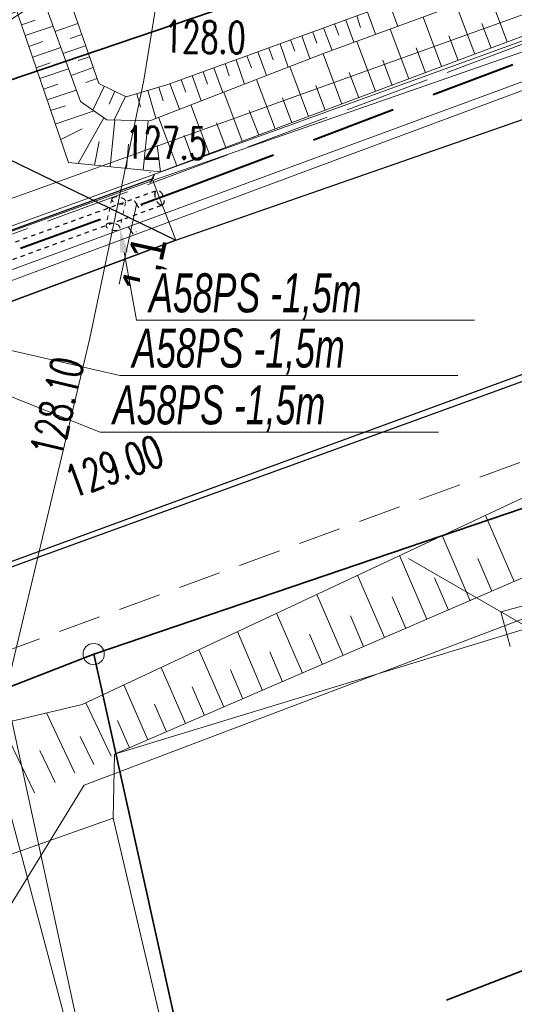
# Model space of a CAD drawing. Header units: metres. Extents: x 0 to 6497944, y 0 to 5963356.
# Tile 162 of 197: x 6497424 to 6497435, y 5963085 to 5963108. Entities that reach past the tile are written whole.
import ezdxf
from ezdxf import colors
from ezdxf.entities.mleader import LeaderData, LeaderLine
from ezdxf.math import Vec2, Vec3

# ---------------------------------------------------------------- set-up
doc = ezdxf.new("R2010")
doc.units = ezdxf.units.M
doc.header["$MEASUREMENT"] = 0
for name, pattern in [('DASHED', [19.05, 12.7, -6.35]), ('HIDDEN', [0.375, 0.25, -0.125]), ('L_0_04', [1.5, 1, -0.5]), ('mz2.0_0.5', [2.5, 2, -0.5])]:
    doc.linetypes.add(name, pattern=pattern)
doc.layers.get('0').update_dxf_attribs({"color": 8, "linetype": 'CONTINUOUS', "lineweight": 13})
doc.layers.get('DEFPOINTS').update_dxf_attribs({"linetype": 'CONTINUOUS', "lineweight": 0, "true_color": 0xffffff})
for name, color, linetype, lineweight in [('000_INNE__NIEZYDENTYFIKOWANE_', 8, 'CONTINUOUS', 13), ('217_GRANICA_KONTURU_KLASYFIKCYJNEGO', 8, 'CONTINUOUS', 13), ('218_GRANICA_UzYTKU', 8, 'CONTINUOUS', 13), ('219_LINIA_GRANICY', 3, 'CONTINUOUS', 35), ('CHODNIK__POWIERZCHNIA_', 8, 'L_0_04', 13), ('E_proj_opisy_ośw.', 7, 'CONTINUOUS', 13), ('E_proj_osłona r.', 140, 'L_0_04', 30), ('E_proj_osłona r. dz._obw. 200', 204, 'L_0_04', 20), ('E_proj_osłona r. dz._opis_obw. 100', 204, 'CONTINUOUS', 9), ('E_proj_ośw_linia_obw. 100', 1, 'L_0_04', 40), ('JEZDNIA__POWIERZCHNIA_', 8, 'CONTINUOUS', 25), ('KIERUNEK_LINI_NAPOWIETRZNEJ', 1, 'CONTINUOUS', 13), ('KRAWezNIK__LINIA_', 8, 'CONTINUOUS', 25), ('OGRODZENIE_TRWAlE__LINIA_', 8, 'CONTINUOUS', 13), ('PRZEWoD_ELEKTROENERGETYCZNY__LINIA_', 1, 'CONTINUOUS', 13), ('PRZEWoD_GAZOWY__LINIA_', 54, 'CONTINUOUS', 13), ('PRZEWoD_TELEKOMUNIKACYJNY__LINIA_', 30, 'CONTINUOUS', 13), ('przewód telekomunikacyjny - projektowany lub w budowie (linia) - ob. projektowany', 30, 'mz2.0_0.5', 13), ('PUNKT_O_OKREsLONEJ_WYSOKOsCI__SIEc_ELEKTROENERGETYCZNA__ATR3', 1, 'CONTINUOUS', 13), ('PUNKT_WYSOKOsCIOWY_NATURALNY_ATR2', 8, 'CONTINUOUS', 13), ('PUNKT_WYSOKOsCIOWY_SZTUCZNY_ATR2', 8, 'CONTINUOUS', 13), ('RURA_OCHRONNA___PRZEWoD_ELEKTROENERGETYCZNY__LINIA_', 1, 'CONTINUOUS', 13), ('SKARPA_NIEUMOCNIONA__POWIERZCHNIA_', 8, 'CONTINUOUS', 13), ('ZAKRES', 190, 'L_0_04', 35)]:
    doc.layers.add(name, color=color, linetype=linetype, lineweight=lineweight)
doc.layers.add('E_pomocnicza', color=3, linetype='CONTINUOUS', lineweight=13, plot=False)
doc.styles.add('Annotative', font='simplex.shx')
doc.styles.add('Narrow', font='ARIALN.TTF', dxfattribs={"height": 2})
doc.styles.get("Standard").update_dxf_attribs({"font": 'simplex.shx'})
doc.dimstyles.new('wymiary', dxfattribs={"dimtxt": 0.65, "dimasz": 0.25, "dimexe": 0.25, "dimexo": 1, "dimgap": 0.1, "dimtad": 1, "dimzin": 1, "dimtxsty": 'Annotative', "dimblk": 'OBLIQUE', "dimcen": 0.0025, "dimdle": 0.05, "dimadec": 0, "dimazin": 0, "dimtfac": 1, "dimtmove": 0, "dimatfit": 3, "dimldrblk": 'NONE', "dimfxl": 1, "dimarcsym": 0})

# ---------------------------------------------------------------- blocks, each defined once
blk = doc.blocks.new('PNN')
at = {"color": 0, "linetype": 'Continuous', "lineweight": 18, "flags": 128}
for points in [[(5.3, -1.2), (6.5, 0), (5.3, 1.2)], [(1.5, 0), (11.5, 0)]]:
    blk.add_lwpolyline(points, dxfattribs=at)
blk = doc.blocks.new('GRT')
at = {"color": 0, "linetype": 'Continuous', "lineweight": 18}
blk.add_circle((0, 0), 0.5, dxfattribs=at)
blk = doc.blocks.new('_Oblique')
at = {"color": 0, "linetype": 'ByBlock', "lineweight": -2}
blk.add_line((-0.5, -0.5), (0.5, 0.5), dxfattribs=at)
blk = doc.blocks.new('*D85')
at = {"layer": 'DEFPOINTS', "color": 0, "transparency": 16777216}
for p in [(18.708, 4.552), (18.862, 3.784), (0, 0)]:
    blk.add_point(p, dxfattribs=at)
at = {"layer": 'E_pomocnicza', "color": 0, "lineweight": -2, "transparency": 16777216}
for p, q in [((-0.203, 0.758), (18.757, 4.562)), ((18.665, 4.765), (18.659, 4.797)), ((-0.197, 0.98), (-0.203, 1.013))]:
    blk.add_line(p, q, dxfattribs=at)
at = {"layer": 'E_pomocnicza', "color": 0, "lineweight": -2, "transparency": 16777216, "xscale": 0.25, "yscale": 0.25, "zscale": 0.25}
for p, rotation in [((18.708, 4.552), 11.34433258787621), ((-0.154, 0.768), 191.3443325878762)]:
    blk.add_blockref('_Oblique', p, dxfattribs=dict(at, rotation=rotation))
at = {"layer": 'E_pomocnicza', "color": 0, "linetype": 'Continuous', "lineweight": 0, "transparency": 16777216, "insert": (9.08, 3.642), "char_height": 2, "attachment_point": 5, "rotation": 11.3443, "style": 'Narrow'}
blk.add_mtext('{\\H0.75x;19,2}', dxfattribs=at)
blk = doc.blocks.new('_None')
blk = doc.blocks.new('*D77')
at = {"layer": 'DEFPOINTS', "color": 0, "transparency": 16777216}
for p in [(-1.103, 0.309), (0, 0), (-1.314, -0.445)]:
    blk.add_point(p, dxfattribs=at)
at = {"layer": 'E_pomocnicza', "color": 0, "lineweight": -2, "transparency": 16777216}
for p, q in [((-1.314, -0.445), (-3.565, 0.185)), ((-1.372, -0.654), (-1.381, -0.686)), ((-0.163, -0.767), (-1.314, -0.445)), ((-0.27, -0.963), (-0.278, -0.995))]:
    blk.add_line(p, q, dxfattribs=at)
at = {"layer": 'E_pomocnicza', "color": 0, "lineweight": -2, "transparency": 16777216, "xscale": 0.25, "yscale": 0.25, "zscale": 0.25}
for p, rotation in [((-1.314, -0.445), 164.3627864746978), ((-0.211, -0.754), 344.3627864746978)]:
    blk.add_blockref('_Oblique', p, dxfattribs=dict(at, rotation=rotation))
at = {"layer": 'E_pomocnicza', "color": 0, "linetype": 'Continuous', "lineweight": 0, "transparency": 16777216, "insert": (-2.83, -1.061), "char_height": 2, "attachment_point": 5, "rotation": 344.3628, "style": 'Narrow'}
blk.add_mtext('{\\H0.75x;1,1}', dxfattribs=at)
blk = doc.blocks.new('*U84')
at = {"linetype": 'HIDDEN', "ltscale": 0.2}
for p, q in [((-0.059, 0.294), (18.803, 4.078)), ((0.059, -0.294), (18.921, 3.49))]:
    blk.add_line(p, q, dxfattribs=at)
at = {"linetype": 'DASHED', "ltscale": 0.02}
for centre in [(18.862, 3.784), (0, 0)]:
    blk.add_ellipse(centre, major_axis=(0.059, -0.294), ratio=0.5, dxfattribs=at)
at = {"layer": 'E_pomocnicza', "color": 4, "lineweight": 0}
dim = blk.add_aligned_dim(p1=(0, 0), p2=(18.862, 3.784), distance=0.783, text='{\\H0.75x;<>}', dimstyle='wymiary', override={"dimtxt": 1.3, "dimtad": 2, "dimdec": 1, "dimlfac": 1, "dimrnd": 0, "dimtxsty": 'Narrow'}, dxfattribs=at)
dim.commit()
dim.dimension.update_dxf_attribs({"geometry": '*D85', "text_midpoint": (9.08, 3.642)})
blk = doc.blocks.new('*U76')
at = {"linetype": 'HIDDEN', "ltscale": 0.2}
for p, q in [((0.081, 0.289), (-1.022, 0.598)), ((-0.081, -0.289), (-1.184, 0.02))]:
    blk.add_line(p, q, dxfattribs=at)
at = {"linetype": 'DASHED', "ltscale": 0.02}
for centre in [(-1.103, 0.309), (0, 0)]:
    blk.add_ellipse(centre, major_axis=(0.081, 0.289), ratio=0.5, dxfattribs=at)
at = {"layer": 'E_pomocnicza', "color": 4, "lineweight": 0}
dim = blk.add_aligned_dim(p1=(0, 0), p2=(-1.103, 0.309), distance=0.783, text='{\\H0.75x;<>}', dimstyle='wymiary', override={"dimtxt": 1.3, "dimtad": 2, "dimdec": 1, "dimlfac": 1, "dimrnd": 0, "dimtxsty": 'Narrow'}, dxfattribs=at)
dim.commit()
dim.dimension.update_dxf_attribs({"geometry": '*D77', "text_midpoint": (-2.83, -1.061)})

msp = doc.modelspace()

# ---------------------------------------------------------------- linework, layer by layer
at = {"layer": '000_INNE__NIEZYDENTYFIKOWANE_', "flags": 128}
for points in [[(6497435.14, 5963107.59), (6497434.71, 5963108.74)], [(6497432.38, 5963108.48), (6497432.57, 5963107.95)], [(6497434.38, 5963107.3), (6497433.94, 5963108.46)], [(6497423.75, 5963107.99), (6497424.07, 5963108.1)], [(6497431.35, 5963108.1), (6497431.54, 5963107.58)], [(6497431.61, 5963108.2), (6497431.7, 5963107.93)], [(6497431.86, 5963108.29), (6497432.05, 5963107.77)], [(6497433.6, 5963107.01), (6497433.17, 5963108.17)], [(6497423.83, 5963107.74), (6497424.49, 5963107.96)], [(6497425.07, 5963108.02), (6497424.53, 5963107.83)], [(6497430.83, 5963107.92), (6497431.03, 5963107.39)], [(6497431.09, 5963108.01), (6497431.19, 5963107.75)], [(6497432.83, 5963106.72), (6497432.39, 5963107.89)], [(6497434.76, 5963107.44), (6497434.54, 5963108.02)], [(6497425.16, 5963107.76), (6497424.89, 5963107.67)], [(6497430.06, 5963107.64), (6497430.16, 5963107.37)], [(6497430.32, 5963107.73), (6497430.51, 5963107.2)], [(6497430.58, 5963107.82), (6497430.67, 5963107.56)], [(6497433.99, 5963107.15), (6497433.77, 5963107.73)], [(6497423.92, 5963107.48), (6497424.25, 5963107.6)], [(6497424.01, 5963107.23), (6497424.67, 5963107.46)], [(6497425.25, 5963107.5), (6497424.72, 5963107.32)], [(6497429.55, 5963107.45), (6497429.65, 5963107.17)], [(6497429.81, 5963107.54), (6497430, 5963107)], [(6497432.05, 5963106.43), (6497431.61, 5963107.6)], [(6497433.22, 5963106.86), (6497433, 5963107.45)], [(6497425.34, 5963107.24), (6497425.08, 5963107.15)], [(6497428.78, 5963107.17), (6497428.98, 5963106.6)], [(6497429.03, 5963107.26), (6497429.14, 5963106.98)], [(6497429.29, 5963107.36), (6497429.49, 5963106.8)], [(6497431.26, 5963106.13), (6497430.82, 5963107.31)], [(6497432.44, 5963106.57), (6497432.22, 5963107.16)], [(6497424.09, 5963106.98), (6497424.42, 5963107.1)], [(6497424.18, 5963106.73), (6497424.85, 5963106.96)], [(6497425.43, 5963106.99), (6497424.91, 5963106.8)], [(6497428.26, 5963106.98), (6497428.47, 5963106.4)], [(6497428.52, 5963107.08), (6497428.62, 5963106.79)], [(6497430.48, 5963105.84), (6497430.04, 5963107.01)], [(6497425.52, 5963106.73), (6497425.26, 5963106.64)], [(6497427.49, 5963106.7), (6497427.6, 5963106.41)], [(6497427.75, 5963106.8), (6497427.96, 5963106.21)], [(6497428.01, 5963106.89), (6497428.11, 5963106.6)], [(6497429.7, 5963105.55), (6497429.26, 5963106.71)], [(6497431.66, 5963106.28), (6497431.43, 5963106.87)], [(6497424.26, 5963106.48), (6497424.6, 5963106.6)], [(6497424.35, 5963106.23), (6497425.03, 5963106.46)], [(6497425.69, 5963106.54), (6497425.42, 5963105.99)], [(6497426.71, 5963106.45), (6497426.9, 5963105.8)], [(6497426.97, 5963106.53), (6497427.07, 5963106.21)], [(6497427.23, 5963106.61), (6497427.45, 5963106.01)], [(6497430.87, 5963105.99), (6497430.65, 5963106.57)], [(6497425.94, 5963106.43), (6497425.8, 5963106.13)], [(6497426.19, 5963106.31), (6497425.92, 5963105.76)], [(6497426.45, 5963106.37), (6497426.54, 5963106.06)], [(6497428.92, 5963105.26), (6497428.49, 5963106.41)], [(6497430.09, 5963105.69), (6497429.87, 5963106.28)], [(6497424.43, 5963105.98), (6497424.78, 5963106.09)], [(6497428.15, 5963104.97), (6497427.72, 5963106.11)], [(6497424.54, 5963105.66), (6497425.45, 5963105.97)], [(6497425.08, 5963104.74), (6497425.68, 5963105.81)], [(6497425.83, 5963104.66), (6497425.94, 5963105.76)], [(6497427.39, 5963104.68), (6497426.96, 5963105.82)], [(6497429.31, 5963105.4), (6497429.09, 5963105.98)], [(6497424.67, 5963105.3), (6497425.17, 5963105.55)], [(6497426.6, 5963104.58), (6497426.72, 5963105.74)], [(6497428.54, 5963105.11), (6497428.32, 5963105.69)], [(6497427.77, 5963104.82), (6497427.56, 5963105.39)], [(6497425.46, 5963104.7), (6497425.57, 5963105.25)], [(6497426.21, 5963104.62), (6497426.26, 5963105.19)], [(6497427.01, 5963104.54), (6497426.93, 5963105.16)], [(6497435.3, 5963094.93), (6497434.63, 5963096.48)], [(6497434.27, 5963094.48), (6497433.61, 5963096.01)], [(6497433.25, 5963094.05), (6497432.61, 5963095.54)], [(6497434.78, 5963094.71), (6497434.45, 5963095.47)], [(6497432.26, 5963093.62), (6497431.63, 5963095.08)], [(6497433.76, 5963094.26), (6497433.43, 5963095.02)], [(6497431.29, 5963093.2), (6497430.67, 5963094.63)], [(6497432.76, 5963093.83), (6497432.44, 5963094.57)], [(6497430.34, 5963092.78), (6497429.73, 5963094.19)], [(6497431.77, 5963093.41), (6497431.46, 5963094.13)], [(6497429.4, 5963092.38), (6497428.81, 5963093.76)], [(6497430.81, 5963092.99), (6497430.5, 5963093.7)], [(6497428.49, 5963091.99), (6497427.91, 5963093.33)], [(6497429.87, 5963092.58), (6497429.57, 5963093.28)], [(6497427.59, 5963091.6), (6497427.02, 5963092.92)], [(6497428.94, 5963092.18), (6497428.65, 5963092.86)], [(6497426.71, 5963091.22), (6497426.15, 5963092.51)], [(6497428.04, 5963091.79), (6497427.75, 5963092.46)], [(6497425.85, 5963090.84), (6497425.26, 5963092.09)], [(6497427.15, 5963091.41), (6497426.87, 5963092.06)], [(6497425, 5963090.44), (6497424.33, 5963091.85)], [(6497426.28, 5963091.03), (6497426, 5963091.67)], [(6497424.05, 5963089.98), (6497423.27, 5963091.6)], [(6497425.44, 5963090.64), (6497425.12, 5963091.3)], [(6497424.54, 5963090.22), (6497424.18, 5963090.97)]]:
    msp.add_lwpolyline(points, dxfattribs=at)
at = {"layer": '217_GRANICA_KONTURU_KLASYFIKCYJNEGO', "flags": 128}
for points in [[(6497425.44, 5963093.23), (6497372.92, 5963072.77)], [(6497432.49, 5963061.46), (6497425.44, 5963093.23)]]:
    msp.add_lwpolyline(points, dxfattribs=at)
at = {"layer": '218_GRANICA_UzYTKU', "flags": 128}
for points in [[(6497423.41, 5963106.67), (6497520.33, 5963139.57)], [(6497464.13, 5963106.39), (6497425.44, 5963093.23)], [(6497372.92, 5963072.77), (6497425.44, 5963093.23)], [(6497425.44, 5963093.23), (6497432.49, 5963061.46)]]:
    msp.add_lwpolyline(points, dxfattribs=at)
at = {"layer": '219_LINIA_GRANICY', "flags": 128}
for points in [[(6497520.33, 5963139.57), (6497423.41, 5963106.67)], [(6497464.13, 5963106.39), (6497425.44, 5963093.23)], [(6497343.42, 5963061.28), (6497425.44, 5963093.23)], [(6497425.44, 5963093.23), (6497432.49, 5963061.46)]]:
    msp.add_lwpolyline(points, dxfattribs=at)
at = {"layer": 'CHODNIK__POWIERZCHNIA_', "flags": 128}
msp.add_lwpolyline([(6497659.73, 5963178.79), (6497626.22, 5963166.67), (6497599.54, 5963157.17), (6497532.19, 5963132.88), (6497471.58, 5963110.99), (6497416.25, 5963090.68)], dxfattribs=at)
at = {"layer": 'DEFPOINTS', "linetype": 'Continuous'}
for points in [[(6497643.11, 5963182.806), (6497596.147, 5963165.645), (6497596.241, 5963165.389), (6497596.147, 5963165.645), (6497549.184, 5963148.484), (6497549.082, 5963148.773), (6497549.158, 5963148.559), (6497502.108, 5963131.637), (6497502.226, 5963131.325), (6497502.108, 5963131.637), (6497455.059, 5963114.716), (6497455.213, 5963114.328), (6497455.059, 5963114.716), (6497408.055, 5963097.666), (6497408.251, 5963097.232), (6497408.055, 5963097.666), (6497361.052, 5963080.616), (6497361.06, 5963080.618), (6497361.058, 5963080.618), (6497313.974, 5963063.795), (6497313.777, 5963064.34), (6497313.974, 5963063.795), (6497264.99, 5963053.548)], [(6497566.135, 5963154.547), (6497553.426, 5963150.07), (6497543.642, 5963146.606), (6497529.484, 5963141.529), (6497512.629, 5963135.269), (6497489.259, 5963126.409), (6497478.599, 5963122.729), (6497468.009, 5963119.059), (6497449.519, 5963112.439), (6497435.699, 5963107.429), (6497426.829, 5963104.339), (6497411.039, 5963098.659), (6497391.115, 5963091.415), (6497364.649, 5963081.724), (6497341.305, 5963073.243), (6497324.879, 5963067.374), (6497317.094, 5963064.719), (6497303.054, 5963060.942), (6497292.628, 5963058.63), (6497281.118, 5963056.345)], [(6497427.37, 5963102.94), (6497426.829, 5963104.339)]]:
    msp.add_lwpolyline(points, dxfattribs=at)
at = {"layer": 'JEZDNIA__POWIERZCHNIA_', "flags": 128}
for points in [[(6497598.76, 5963158.58), (6497531.74, 5963134.36), (6497471, 5963112.52), (6497465.43, 5963110.5), (6497459.68, 5963108.41), (6497447.39, 5963104.14), (6497420.8, 5963094.41), (6497383.23, 5963080.72), (6497364.96, 5963074.06), (6497347.45, 5963067.64), (6497340.19, 5963065.02), (6497335.93, 5963063.44), (6497327.62, 5963060.58), (6497322.17, 5963058.51), (6497307.6, 5963054.69), (6497289.33, 5963050.32), (6497270.38, 5963046.97)], [(6497276.78, 5963054.1), (6497286, 5963055.64), (6497291.06, 5963056.7), (6497315.76, 5963062.79), (6497319.51, 5963063.85), (6497331.33, 5963068.1), (6497351.75, 5963075.37), (6497378.63, 5963085.28), (6497411.58, 5963097.26), (6497420.33, 5963100.32), (6497427.37, 5963102.94), (6497436.24, 5963106.03), (6497463.88, 5963116.05), (6497468.55, 5963117.66), (6497479.14, 5963121.33), (6497489.8, 5963125.01), (6497503.08, 5963129.84), (6497513.17, 5963133.87), (6497525.68, 5963138.53), (6497534.37, 5963141.73), (6497562, 5963151.52), (6497567.42, 5963153.38)], [(6497411.71, 5963126.38), (6497420.13, 5963108.57), (6497421.33, 5963105.86), (6497427.37, 5963102.94), (6497420.33, 5963100.32), (6497417.33, 5963107.5)]]:
    msp.add_lwpolyline(points, dxfattribs=at)
at = {"layer": 'KRAWezNIK__LINIA_', "flags": 128}
msp.add_lwpolyline([(6497471, 5963112.52), (6497415.73, 5963092.45)], dxfattribs=at)
at = {"layer": 'OGRODZENIE_TRWAlE__LINIA_', "flags": 128}
for points in [[(6497459.87, 5963102.56), (6497454.93, 5963100.55), (6497446.39, 5963097.38), (6497442.68, 5963096.05), (6497436.51, 5963094.11), (6497425.93, 5963090.88), (6497425.9, 5963089.38), (6497432.11, 5963062.95), (6497432.34, 5963061.89)], [(6497425.9, 5963089.38), (6497378.41, 5963072.58)]]:
    msp.add_lwpolyline(points, dxfattribs=at)
at = {"layer": 'PRZEWoD_ELEKTROENERGETYCZNY__LINIA_', "flags": 128}
for points in [[(6497487.45, 5963156.14), (6497489.85, 5963140.11), (6497477.09, 5963135.33), (6497465.18, 5963130.88), (6497457.06, 5963127.84), (6497447.51, 5963124.47), (6497428.41, 5963117.7), (6497428.38, 5963117.54), (6497426.62, 5963106.69), (6497425.35, 5963100.64), (6497423.43, 5963092.54), (6497423.39, 5963092.39), (6497419.09, 5963084.45), (6497394.13, 5963075.26), (6497377.5, 5963069.25), (6497359.4, 5963063.1), (6497344.68, 5963058.25), (6497337.97, 5963056.06), (6497319.61, 5963049.11), (6497313.85, 5963046.98), (6497305.53, 5963044.47), (6497298.28, 5963042.49), (6497271.23, 5963037.68)], [(6497567.54, 5963154.8), (6497546.81, 5963147.29), (6497514.51, 5963135.67), (6497478.38, 5963122.73), (6497451.64, 5963112.61), (6497422.76, 5963101.97), (6497404.73, 5963095.29), (6497390.36, 5963090.35), (6497350.61, 5963076.26), (6497322.24, 5963066.53), (6497305.6, 5963061.28), (6497303.77, 5963060.75), (6497301.79, 5963060.09), (6497289.9, 5963057.19), (6497278.11, 5963055.46)], [(6497486.85, 5963134.14), (6497486.84, 5963134.49), (6497467.01, 5963127.59), (6497425.64, 5963109.51), (6497421.91, 5963107.09), (6497418.45, 5963104.84), (6497419.94, 5963101.01), (6497422.86, 5963093.51), (6497423.45, 5963091.99), (6497430.25, 5963060.57), (6497393.49, 5963047.41)], [(6497486.85, 5963134.14), (6497482.7, 5963129.86), (6497458.38, 5963121.49), (6497436.52, 5963113.03), (6497420.35, 5963107.1), (6497417.5, 5963105.06), (6497422.72, 5963092.33), (6497428.65, 5963070.07), (6497429.47, 5963066.34), (6497431.37, 5963060.99)]]:
    msp.add_lwpolyline(points, dxfattribs=at)
at = {"layer": 'PRZEWoD_GAZOWY__LINIA_', "flags": 128}
msp.add_lwpolyline([(6497467.27, 5963118.39), (6497444.19, 5963109.69), (6497423.33, 5963101.92), (6497402.46, 5963094.37), (6497384.8, 5963088.22), (6497372.06, 5963083.69), (6497351.77, 5963076.54), (6497343.1, 5963073.52), (6497336.35, 5963071.21), (6497322.22, 5963066.33), (6497303.83, 5963060.49), (6497289.79, 5963057.02), (6497279.18, 5963055.46), (6497276.89, 5963055.16), (6497269.84, 5963054.34), (6497267.44, 5963054.07), (6497267.44, 5963053.9), (6497267.42, 5963053.17)], dxfattribs=at)
at = {"layer": 'PRZEWoD_TELEKOMUNIKACYJNY__LINIA_', "flags": 128}
msp.add_lwpolyline([(6497261.71, 5963034.62), (6497300.12, 5963040.13), (6497313.75, 5963042.01), (6497359.93, 5963058.92), (6497407.54, 5963075.77), (6497418.86, 5963079.81), (6497425.22, 5963090.16), (6497463.74, 5963104.76)], dxfattribs=at)
at = {"layer": 'RURA_OCHRONNA___PRZEWoD_ELEKTROENERGETYCZNY__LINIA_', "flags": 128}
msp.add_lwpolyline([(6497428.38, 5963117.54), (6497426.62, 5963106.69), (6497425.35, 5963100.64), (6497423.43, 5963092.54)], dxfattribs=at)
at = {"layer": 'SKARPA_NIEUMOCNIONA__POWIERZCHNIA_', "flags": 128}
for points in [[(6497421.42, 5963116.39), (6497421.96, 5963116.89), (6497422.55, 5963115.25), (6497425.56, 5963106.61), (6497426.2, 5963106.3), (6497427.18, 5963106.59), (6497430.32, 5963107.73), (6497449.02, 5963114.53), (6497467.59, 5963121.34), (6497467.86, 5963120.73), (6497456.63, 5963116.76), (6497430.81, 5963107.31), (6497426.76, 5963105.74), (6497425.75, 5963105.76), (6497425.13, 5963106.19)], [(6497421.42, 5963116.39), (6497425.13, 5963106.19), (6497425.75, 5963105.76), (6497426.76, 5963105.74), (6497430.81, 5963107.31), (6497456.63, 5963116.76), (6497467.86, 5963120.73), (6497468.12, 5963120.13), (6497464.98, 5963118.86), (6497459.53, 5963116.81), (6497447.75, 5963112.31), (6497436.17, 5963107.97), (6497427.01, 5963104.54), (6497424.85, 5963104.76), (6497420.71, 5963116.88)], [(6497419.39, 5963087.75), (6497416.9, 5963089.86), (6497418.74, 5963090.52), (6497425.17, 5963092.05), (6497438.12, 5963098.12), (6497459.23, 5963106.49), (6497458.85, 5963104.37), (6497452.33, 5963101.83), (6497441.43, 5963097.58), (6497425.93, 5963090.88)]]:
    msp.add_lwpolyline(points, dxfattribs=at)
at = {"layer": 'ZAKRES', "ltscale": 3, "flags": 128}
msp.add_lwpolyline([(6497692.5, 5963219.5), (6497716, 5963186.5), (6497672.2, 5963172.1), (6497502, 5963111.8), (6497349, 5963052), (6497312.6, 5963038.4), (6497228.6, 5963030.4), (6497133.5, 5963045.2), (6496948.4, 5963119.5), (6496936.6, 5963083.2), (6496927.9, 5963075.7), (6496873, 5963095.9), (6496849.7, 5963104.2), (6496824.8, 5963105.1), (6496784.8, 5963107.4), (6496786.6, 5963174.3), (6496788.5, 5963184), (6496695.2, 5963217.9), (6496711.8, 5963253.1), (6496961, 5963151.5), (6497143.1, 5963082.8), (6497228.1, 5963066.8), (6497302.3, 5963072), (6497492.1, 5963142.6)], close=True, dxfattribs=at)

# ---------------------------------------------------------------- block references
at = {"xscale": 0.5, "yscale": 0.5, "zscale": 0.5}
msp.add_blockref('GRT', (6497425.44, 5963093.23), dxfattribs=at)
at = {"layer": 'E_proj_osłona r.', "xscale": 0.6096, "yscale": 0.6096, "zscale": 0.6096, "rotation": 8.69802367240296}
msp.add_blockref('*U84', (6497415.967, 5963099.918), dxfattribs=at)
at = {"layer": 'E_proj_osłona r. dz._obw. 200', "xscale": 0.54864, "yscale": 0.54864, "zscale": 0.54864, "rotation": 93.20070666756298}
msp.add_blockref('*U76', (6497426.028, 5963103.869), dxfattribs=at)
at = {"layer": 'KIERUNEK_LINI_NAPOWIETRZNEJ', "xscale": 0.5, "yscale": 0.5, "zscale": 0.5, "rotation": 150}
msp.add_blockref('PNN', (6497437.8, 5963092.6), dxfattribs=at)

# ---------------------------------------------------------------- texts
at = {"layer": 'PUNKT_O_OKREsLONEJ_WYSOKOsCI__SIEc_ELEKTROENERGETYCZNA__ATR3', "width": 0.66}
msp.add_text('128.10', height=0.75, rotation=76.7, dxfattribs=at).set_placement((6497424.68, 5963097.81))
at = {"layer": 'PUNKT_WYSOKOsCIOWY_NATURALNY_ATR2', "width": 0.66}
for s, p in [('128.0', (6497427.09, 5963107.34)), ('127.5', (6497426.18, 5963104.86))]:
    msp.add_text(s, height=0.75, rotation=359.2, dxfattribs=at).set_placement(p)
at = {"layer": 'PUNKT_WYSOKOsCIOWY_SZTUCZNY_ATR2', "width": 0.66}
msp.add_text('129.00', height=0.75, rotation=20.1, dxfattribs=at).set_placement((6497424.95, 5963096.88))

# ---------------------------------------------------------------- next in the draw order: leaders
at = {"layer": 'E_proj_osłona r. dz._opis_obw. 100'}
ml = msp.add_multileader_mtext('Standard', dxfattribs=at)
ml.set_content('\\fArial Narrow|b0|i1|c238|p34;\\W0.8;A58PS -1,5m ', color=256, style='Narrow')
ml.set_leader_properties(color=256, linetype='CONTINUOUS', lineweight=-1)
ml.build(insert=Vec2(0, 0))
ml.multileader.update_dxf_attribs({"has_dogleg": 0, "text_left_attachment_type": 6, "text_right_attachment_type": 6, "dogleg_length": 0.274, "arrow_head_size": 0.572})
ctx = ml.context
ctx.base_point, ctx.char_height, ctx.arrow_head_size, ctx.landing_gap_size, ctx.plane_origin = Vec3(6497426.445, 5963101.062), 0.9144, 0.572, 0.3, Vec3(6497454.294, 5963104.438)
ctx.left_attachment, ctx.right_attachment, ctx.text_align_type = 6, 6, 1
notes = []
notes.append((ctx, [(0, (1, 1, 0), (6497426.171, 5963101.062), (1, 0), 0.274, [(0, [(6497426.053, 5963103.22)], 0, [])])]))
ctx.mtext.insert, ctx.mtext.alignment, ctx.mtext.line_spacing_factor, ctx.mtext.line_spacing_style = Vec3(6497429.23, 5963102.161), 2, 0.9, 2
ctx.mtext.has_bg_fill, ctx.mtext.bg_color, ctx.mtext.bg_scale_factor, ctx.mtext.bg_transparency, ctx.mtext.use_window_bg_color = 1, -1073741824, 1.1, 0, 1
for ctx, leaders in notes:
    for number, flags, end, landing, length, lines in leaders:
        leader = LeaderData()
        leader.index, (leader.has_last_leader_line, leader.has_dogleg_vector, leader.attachment_direction) = number, flags
        leader.last_leader_point, leader.dogleg_vector, leader.dogleg_length = Vec3(end), Vec3(landing), length
        for number, points, colour, breaks in lines:
            line = LeaderLine()
            line.index, line.vertices, line.color, line.breaks = number, Vec3.list(points), colors.encode_raw_color(colour), breaks
            leader.lines.append(line)
        ctx.leaders.append(leader)

# ---------------------------------------------------------------- next in the draw order: leaders
ml = msp.add_multileader_mtext('Standard', dxfattribs=at)
ml.set_content('\\fArial Narrow|b0|i1|c238|p34;\\W0.8;A58PS -1,5m ', color=256, style='Narrow')
ml.set_leader_properties(color=256, linetype='CONTINUOUS', lineweight=-1)
ml.build(insert=Vec2(0, 0))
ml.multileader.update_dxf_attribs({"has_dogleg": 0, "text_left_attachment_type": 6, "text_right_attachment_type": 6, "dogleg_length": 0.274, "arrow_head_size": 0.572})
ctx = ml.context
ctx.base_point, ctx.char_height, ctx.arrow_head_size, ctx.landing_gap_size, ctx.plane_origin = Vec3(6497426.051, 5963099.767), 0.9144, 0.572, 0.3, Vec3(6497454.017, 5963102.447)
ctx.left_attachment, ctx.right_attachment, ctx.text_align_type = 6, 6, 1
notes = []
notes.append((ctx, [(0, (1, 1, 0), (6497425.777, 5963099.767), (1, 0), 0.274, [(0, [(6497420.084, 5963101.139)], 0, [])])]))
ctx.mtext.insert, ctx.mtext.alignment, ctx.mtext.line_spacing_factor, ctx.mtext.line_spacing_style = Vec3(6497428.836, 5963100.866), 2, 0.9, 2
ctx.mtext.has_bg_fill, ctx.mtext.bg_color, ctx.mtext.bg_scale_factor, ctx.mtext.bg_transparency, ctx.mtext.use_window_bg_color = 1, -1073741824, 1.1, 0, 1
for ctx, leaders in notes:
    for number, flags, end, landing, length, lines in leaders:
        leader = LeaderData()
        leader.index, (leader.has_last_leader_line, leader.has_dogleg_vector, leader.attachment_direction) = number, flags
        leader.last_leader_point, leader.dogleg_vector, leader.dogleg_length = Vec3(end), Vec3(landing), length
        for number, points, colour, breaks in lines:
            line = LeaderLine()
            line.index, line.vertices, line.color, line.breaks = number, Vec3.list(points), colors.encode_raw_color(colour), breaks
            leader.lines.append(line)
        ctx.leaders.append(leader)

# ---------------------------------------------------------------- next in the draw order: leaders
ml = msp.add_multileader_mtext('Standard', dxfattribs=at)
ml.set_content('\\fArial Narrow|b0|i1|c238|p34;\\W0.8;A58PS -1,5m ', color=256, style='Narrow')
ml.set_leader_properties(color=256, linetype='CONTINUOUS', lineweight=-1)
ml.build(insert=Vec2(0, 0))
ml.multileader.update_dxf_attribs({"has_dogleg": 0, "text_left_attachment_type": 6, "text_right_attachment_type": 6, "dogleg_length": 0.274, "arrow_head_size": 0.572})
ctx = ml.context
ctx.base_point, ctx.char_height, ctx.arrow_head_size, ctx.landing_gap_size, ctx.plane_origin = Vec3(6497425.594, 5963098.434), 0.9144, 0.572, 0.3, Vec3(6497453.5, 5963100.266)
ctx.left_attachment, ctx.right_attachment, ctx.text_align_type = 6, 6, 1
notes = []
notes.append((ctx, [(0, (1, 1, 0), (6497425.32, 5963098.434), (1, 0), 0.274, [(0, [(6497419.386, 5963100.899)], 0, [])])]))
ctx.mtext.insert, ctx.mtext.alignment, ctx.mtext.line_spacing_factor, ctx.mtext.line_spacing_style = Vec3(6497428.379, 5963099.533), 2, 0.9, 2
ctx.mtext.has_bg_fill, ctx.mtext.bg_color, ctx.mtext.bg_scale_factor, ctx.mtext.bg_transparency, ctx.mtext.use_window_bg_color = 1, -1073741824, 1.1, 0, 1
for ctx, leaders in notes:
    for number, flags, end, landing, length, lines in leaders:
        leader = LeaderData()
        leader.index, (leader.has_last_leader_line, leader.has_dogleg_vector, leader.attachment_direction) = number, flags
        leader.last_leader_point, leader.dogleg_vector, leader.dogleg_length = Vec3(end), Vec3(landing), length
        for number, points, colour, breaks in lines:
            line = LeaderLine()
            line.index, line.vertices, line.color, line.breaks = number, Vec3.list(points), colors.encode_raw_color(colour), breaks
            leader.lines.append(line)
        ctx.leaders.append(leader)

# ---------------------------------------------------------------- next in the draw order: leaders
at = {"layer": 'E_proj_opisy_ośw.', "color": 10}
ml = msp.add_multileader_mtext('Standard', dxfattribs=at)
ml.set_content('\\A1;LT 105', color=10, style='Narrow')
ml.set_leader_properties(color=256)
ml.set_arrow_properties(name='NONE')
ml.build(insert=Vec2(0, 0))
ml.multileader.update_dxf_attribs({"leader_type": 0, "has_dogleg": 0, "has_text_frame": 1, "text_left_attachment_type": 3, "dogleg_length": 0.36, "arrow_head_size": 0, "scale": 0.7})
ctx = ml.context
ctx.base_point, ctx.scale, ctx.char_height, ctx.arrow_head_size, ctx.landing_gap_size, ctx.plane_origin = Vec3(6497449.294, 5963117.11), 0.7, 1.2, 0, 0.42, Vec3(6498299.656, 5963013.346)
ctx.left_attachment = 3
notes = []
notes.append((ctx, [(0, (0, 0, 0), (0, 0), (1, 0), 1, [])]))
ctx.mtext.insert, ctx.mtext.line_spacing_factor, ctx.mtext.flow_direction = Vec3(6497449.714, 5963117.725), 0.266667, 5
ctx.mtext.has_bg_fill, ctx.mtext.bg_color, ctx.mtext.bg_scale_factor, ctx.mtext.bg_transparency, ctx.mtext.use_window_bg_color = 1, -1073741824, 1.5, 0, 1
for ctx, leaders in notes:
    for number, flags, end, landing, length, lines in leaders:
        leader = LeaderData()
        leader.index, (leader.has_last_leader_line, leader.has_dogleg_vector, leader.attachment_direction) = number, flags
        leader.last_leader_point, leader.dogleg_vector, leader.dogleg_length = Vec3(end), Vec3(landing), length
        for number, points, colour, breaks in lines:
            line = LeaderLine()
            line.index, line.vertices, line.color, line.breaks = number, Vec3.list(points), colors.encode_raw_color(colour), breaks
            leader.lines.append(line)
        ctx.leaders.append(leader)

# ---------------------------------------------------------------- next in the draw order: leaders
ml = msp.add_multileader_mtext('Standard', dxfattribs=at)
ml.set_content('\\A1;LT 106', color=10, style='Narrow')
ml.set_leader_properties(color=256)
ml.set_arrow_properties(name='NONE')
ml.build(insert=Vec2(0, 0))
ml.multileader.update_dxf_attribs({"leader_type": 0, "has_dogleg": 0, "has_text_frame": 1, "text_left_attachment_type": 3, "dogleg_length": 0.36, "arrow_head_size": 0, "scale": 0.7})
ctx = ml.context
ctx.base_point, ctx.scale, ctx.char_height, ctx.arrow_head_size, ctx.landing_gap_size, ctx.plane_origin = Vec3(6497496.217, 5963133.926), 0.7, 1.2, 0, 0.42, Vec3(6498346.9, 5963029.932)
ctx.left_attachment = 3
notes = []
notes.append((ctx, [(0, (0, 0, 0), (0, 0), (1, 0), 1, [])]))
ctx.mtext.insert, ctx.mtext.line_spacing_factor, ctx.mtext.flow_direction = Vec3(6497496.637, 5963134.541), 0.266667, 5
ctx.mtext.has_bg_fill, ctx.mtext.bg_color, ctx.mtext.bg_scale_factor, ctx.mtext.bg_transparency, ctx.mtext.use_window_bg_color = 1, -1073741824, 1.5, 0, 1
for ctx, leaders in notes:
    for number, flags, end, landing, length, lines in leaders:
        leader = LeaderData()
        leader.index, (leader.has_last_leader_line, leader.has_dogleg_vector, leader.attachment_direction) = number, flags
        leader.last_leader_point, leader.dogleg_vector, leader.dogleg_length = Vec3(end), Vec3(landing), length
        for number, points, colour, breaks in lines:
            line = LeaderLine()
            line.index, line.vertices, line.color, line.breaks = number, Vec3.list(points), colors.encode_raw_color(colour), breaks
            leader.lines.append(line)
        ctx.leaders.append(leader)

# ---------------------------------------------------------------- next in the draw order: leaders
ml = msp.add_multileader_mtext('Standard', dxfattribs=at)
ml.set_content('\\A1;LT 107', color=10, style='Narrow')
ml.set_leader_properties(color=256)
ml.set_arrow_properties(name='NONE')
ml.build(insert=Vec2(0, 0))
ml.multileader.update_dxf_attribs({"leader_type": 0, "has_dogleg": 0, "has_text_frame": 1, "text_left_attachment_type": 3, "dogleg_length": 0.36, "arrow_head_size": 0, "scale": 0.7})
ctx = ml.context
ctx.base_point, ctx.scale, ctx.char_height, ctx.arrow_head_size, ctx.landing_gap_size, ctx.plane_origin = Vec3(6497543.374, 5963150.847), 0.7, 1.2, 0, 0.42, Vec3(6498393.784, 5963047.096)
ctx.left_attachment = 3
notes = []
notes.append((ctx, [(0, (0, 0, 0), (0, 0), (1, 0), 1, [])]))
ctx.mtext.insert, ctx.mtext.line_spacing_factor, ctx.mtext.flow_direction = Vec3(6497543.794, 5963151.462), 0.266667, 5
ctx.mtext.has_bg_fill, ctx.mtext.bg_color, ctx.mtext.bg_scale_factor, ctx.mtext.bg_transparency, ctx.mtext.use_window_bg_color = 1, -1073741824, 1.5, 0, 1
for ctx, leaders in notes:
    for number, flags, end, landing, length, lines in leaders:
        leader = LeaderData()
        leader.index, (leader.has_last_leader_line, leader.has_dogleg_vector, leader.attachment_direction) = number, flags
        leader.last_leader_point, leader.dogleg_vector, leader.dogleg_length = Vec3(end), Vec3(landing), length
        for number, points, colour, breaks in lines:
            line = LeaderLine()
            line.index, line.vertices, line.color, line.breaks = number, Vec3.list(points), colors.encode_raw_color(colour), breaks
            leader.lines.append(line)
        ctx.leaders.append(leader)

# ---------------------------------------------------------------- next in the draw order: leaders
ml = msp.add_multileader_mtext('Standard', dxfattribs=at)
ml.set_content('\\A1;LT 108', color=10, style='Narrow')
ml.set_leader_properties(color=256)
ml.set_arrow_properties(name='NONE')
ml.build(insert=Vec2(0, 0))
ml.multileader.update_dxf_attribs({"leader_type": 0, "has_dogleg": 0, "has_text_frame": 1, "text_left_attachment_type": 3, "dogleg_length": 0.36, "arrow_head_size": 0, "scale": 0.7})
ctx = ml.context
ctx.base_point, ctx.scale, ctx.char_height, ctx.arrow_head_size, ctx.landing_gap_size, ctx.plane_origin = Vec3(6497590.207, 5963168.082), 0.7, 1.2, 0, 0.42, Vec3(6498440.769, 5963064.192)
ctx.left_attachment = 3
notes = []
notes.append((ctx, [(0, (0, 0, 0), (0, 0), (1, 0), 1, [])]))
ctx.mtext.insert, ctx.mtext.line_spacing_factor, ctx.mtext.flow_direction = Vec3(6497590.627, 5963168.697), 0.266667, 5
ctx.mtext.has_bg_fill, ctx.mtext.bg_color, ctx.mtext.bg_scale_factor, ctx.mtext.bg_transparency, ctx.mtext.use_window_bg_color = 1, -1073741824, 1.5, 0, 1
for ctx, leaders in notes:
    for number, flags, end, landing, length, lines in leaders:
        leader = LeaderData()
        leader.index, (leader.has_last_leader_line, leader.has_dogleg_vector, leader.attachment_direction) = number, flags
        leader.last_leader_point, leader.dogleg_vector, leader.dogleg_length = Vec3(end), Vec3(landing), length
        for number, points, colour, breaks in lines:
            line = LeaderLine()
            line.index, line.vertices, line.color, line.breaks = number, Vec3.list(points), colors.encode_raw_color(colour), breaks
            leader.lines.append(line)
        ctx.leaders.append(leader)

# ---------------------------------------------------------------- next in the draw order: leaders
ml = msp.add_multileader_mtext('Standard', dxfattribs=at)
ml.set_content('\\A1;LT 109', color=10, style='Narrow')
ml.set_leader_properties(color=256)
ml.set_arrow_properties(name='NONE')
ml.build(insert=Vec2(0, 0))
ml.multileader.update_dxf_attribs({"leader_type": 0, "has_dogleg": 0, "has_text_frame": 1, "text_left_attachment_type": 3, "dogleg_length": 0.36, "arrow_head_size": 0, "scale": 0.7})
ctx = ml.context
ctx.base_point, ctx.scale, ctx.char_height, ctx.arrow_head_size, ctx.landing_gap_size, ctx.plane_origin = Vec3(6497636.957, 5963185.464), 0.7, 1.2, 0, 0.42, Vec3(6498487.931, 5963080.837)
ctx.left_attachment = 3
notes = []
notes.append((ctx, [(0, (0, 0, 0), (0, 0), (1, 0), 1, [])]))
ctx.mtext.insert, ctx.mtext.line_spacing_factor, ctx.mtext.flow_direction = Vec3(6497637.377, 5963186.079), 0.266667, 5
ctx.mtext.has_bg_fill, ctx.mtext.bg_color, ctx.mtext.bg_scale_factor, ctx.mtext.bg_transparency, ctx.mtext.use_window_bg_color = 1, -1073741824, 1.5, 0, 1
for ctx, leaders in notes:
    for number, flags, end, landing, length, lines in leaders:
        leader = LeaderData()
        leader.index, (leader.has_last_leader_line, leader.has_dogleg_vector, leader.attachment_direction) = number, flags
        leader.last_leader_point, leader.dogleg_vector, leader.dogleg_length = Vec3(end), Vec3(landing), length
        for number, points, colour, breaks in lines:
            line = LeaderLine()
            line.index, line.vertices, line.color, line.breaks = number, Vec3.list(points), colors.encode_raw_color(colour), breaks
            leader.lines.append(line)
        ctx.leaders.append(leader)

# ---------------------------------------------------------------- next in the draw order: leaders
ml = msp.add_multileader_mtext('Standard', dxfattribs=at)
ml.set_content('\\A1;LT 110', color=10, style='Narrow')
ml.set_leader_properties(color=256)
ml.set_arrow_properties(name='NONE')
ml.build(insert=Vec2(0, 0))
ml.multileader.update_dxf_attribs({"leader_type": 0, "has_dogleg": 0, "has_text_frame": 1, "text_left_attachment_type": 3, "dogleg_length": 0.36, "arrow_head_size": 0, "scale": 0.7})
ctx = ml.context
ctx.base_point, ctx.scale, ctx.char_height, ctx.arrow_head_size, ctx.landing_gap_size, ctx.plane_origin = Vec3(6497684.163, 5963202.624), 0.7, 1.2, 0, 0.42, Vec3(6498534.844, 5963098.192)
ctx.left_attachment = 3
notes = []
notes.append((ctx, [(0, (0, 0, 0), (0, 0), (1, 0), 1, [])]))
ctx.mtext.insert, ctx.mtext.line_spacing_factor, ctx.mtext.flow_direction = Vec3(6497684.583, 5963203.239), 0.266667, 5
ctx.mtext.has_bg_fill, ctx.mtext.bg_color, ctx.mtext.bg_scale_factor, ctx.mtext.bg_transparency, ctx.mtext.use_window_bg_color = 1, -1073741824, 1.5, 0, 1
for ctx, leaders in notes:
    for number, flags, end, landing, length, lines in leaders:
        leader = LeaderData()
        leader.index, (leader.has_last_leader_line, leader.has_dogleg_vector, leader.attachment_direction) = number, flags
        leader.last_leader_point, leader.dogleg_vector, leader.dogleg_length = Vec3(end), Vec3(landing), length
        for number, points, colour, breaks in lines:
            line = LeaderLine()
            line.index, line.vertices, line.color, line.breaks = number, Vec3.list(points), colors.encode_raw_color(colour), breaks
            leader.lines.append(line)
        ctx.leaders.append(leader)

# ---------------------------------------------------------------- next in the draw order: linework, layer by layer
at = {"layer": 'DEFPOINTS', "linetype": 'Continuous'}
msp.add_lwpolyline([(6497595.872, 5963166.366), (6497548.909, 5963149.205), (6497549.003, 5963148.949), (6497548.909, 5963149.205), (6497501.946, 5963132.045), (6497501.844, 5963132.333), (6497501.92, 5963132.119), (6497454.87, 5963115.198), (6497454.989, 5963114.886), (6497454.87, 5963115.198), (6497407.821, 5963098.276), (6497407.976, 5963097.888), (6497407.821, 5963098.276), (6497360.818, 5963081.226), (6497361.013, 5963080.792), (6497360.818, 5963081.226), (6497313.814, 5963064.176), (6497313.822, 5963064.179), (6497313.82, 5963064.178), (6497266.736, 5963047.355)], dxfattribs=at)
at = {"layer": 'E_proj_ośw_linia_obw. 100', "ltscale": 2, "transparency": 33554687}
msp.add_lwpolyline([(6497281.118, 5963056.345), (6497289.796, 5963057.618), (6497303.054, 5963060.942), (6497313.158, 5963063.92, 0.39299), (6497313.512, 5963065.168, 0.349813), (6497314.592, 5963064.325), (6497321.673, 5963066.583), (6497325.655, 5963067.968), (6497335.838, 5963071.628), (6497341.225, 5963073.488), (6497360.264, 5963080.132, 0.359761), (6497360.7, 5963081.578, 0.445448), (6497362.199, 5963080.834), (6497391.241, 5963091.087), (6497406.799, 5963096.533, 0.416906), (6497407.677, 5963098.708, 0.3807), (6497409.633, 5963097.607), (6497427.289, 5963104.048), (6497427.789, 5963104.236), (6497449.519, 5963112.439), (6497454.323, 5963114.159, 0.357937), (6497454.734, 5963115.575, 0.472257), (6497456.139, 5963114.809), (6497467.945, 5963119.223)], format="xyb", dxfattribs=at)
at = {"layer": 'przewód telekomunikacyjny - projektowany lub w budowie (linia) - ob. projektowany', "color": 30, "linetype": 'mz2.0_0.5', "lineweight": 18, "flags": 128}
msp.add_lwpolyline([(6497167.99, 5963058.98), (6497178.2, 5963056.61), (6497187.93, 5963055.11), (6497198.93, 5963053.47), (6497230.03, 5963051.23), (6497232.91, 5963051.95), (6497248.29, 5963052.53), (6497263.32, 5963053.91), (6497264.01, 5963054.29), (6497275.34, 5963055.77), (6497289.6, 5963058), (6497303.56, 5963061.45), (6497318.03, 5963065.66), (6497330.95, 5963070.19), (6497392.05, 5963091.81), (6497414.4, 5963099.75), (6497416.96, 5963100.69), (6497426.76, 5963104.26), (6497454.7, 5963114.74), (6497466.93, 5963119.33), (6497478.38, 5963123.5), (6497501.7, 5963131.89), (6497518.41, 5963137.92), (6497538.27, 5963145.28), (6497541.42, 5963137.26), (6497542.42, 5963137.26), (6497541.91, 5963136.41), (6497522.66, 5963128.8), (6497523.4, 5963126.61)], dxfattribs=at)

doc.saveas('drawing.dxf')
